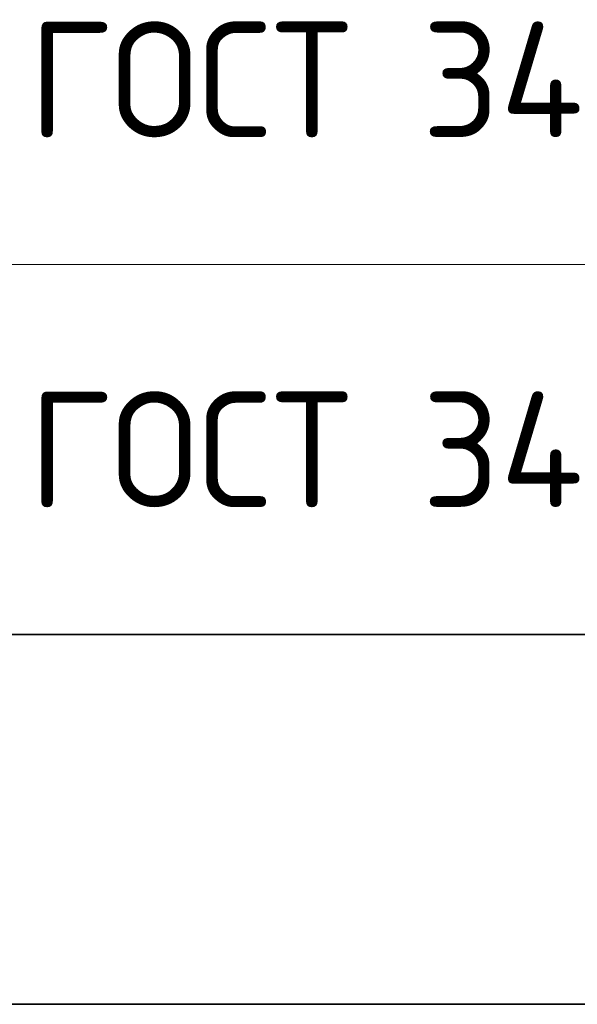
# Model space of a CAD drawing. Header units: metres. Extents: x -38 to 97, y -15 to 21.
# Tile 73 of 256: x 70.33 to 71.54, y 0.47 to 2.6. Entities that reach past the tile are written whole.
import ezdxf

# ---------------------------------------------------------------- set-up
doc = ezdxf.new("R2010")
doc.units = ezdxf.units.M
doc.layers.add('XR$6$Текст_ примечание', color=7, linetype='Continuous', lineweight=13)
doc.styles.add('ISOCPEUR', font='txt')

msp = doc.modelspace()

# ---------------------------------------------------------------- linework, layer by layer
at = {"layer": 'XR$6$Текст_ примечание', "color": 7, "linetype": 'Continuous', "lineweight": 13, "transparency": 33554687}
for p, q in [((86.4198, 2.0717), (67.9198, 2.0717)), ((86.4198, 1.2717), (67.9198, 1.2717))]:
    msp.add_line(p, q, dxfattribs=at)
at = {"layer": 'XR$6$Текст_ примечание', "color": 7, "linetype": 'Continuous', "lineweight": 35, "transparency": 33554687}
for p, q in [((67.9198, 1.2717), (86.4198, 1.2717)), ((67.9198, 0.4717), (86.4198, 0.4717))]:
    msp.add_line(p, q, dxfattribs=at)

# ---------------------------------------------------------------- texts
at = {"layer": 'XR$6$Текст_ примечание', "color": 7, "linetype": 'Continuous', "lineweight": 35, "transparency": 33554687, "char_height": 0.25, "width": 2.743715, "attachment_point": 7, "style": 'ISOCPEUR'}
for insert in [(70.3506, 2.3467), (70.3506, 1.5467)]:
    msp.add_mtext('\\W0.96;ГОСТ 34028-2016', dxfattribs=dict(at, insert=insert))

doc.saveas('drawing.dxf')
